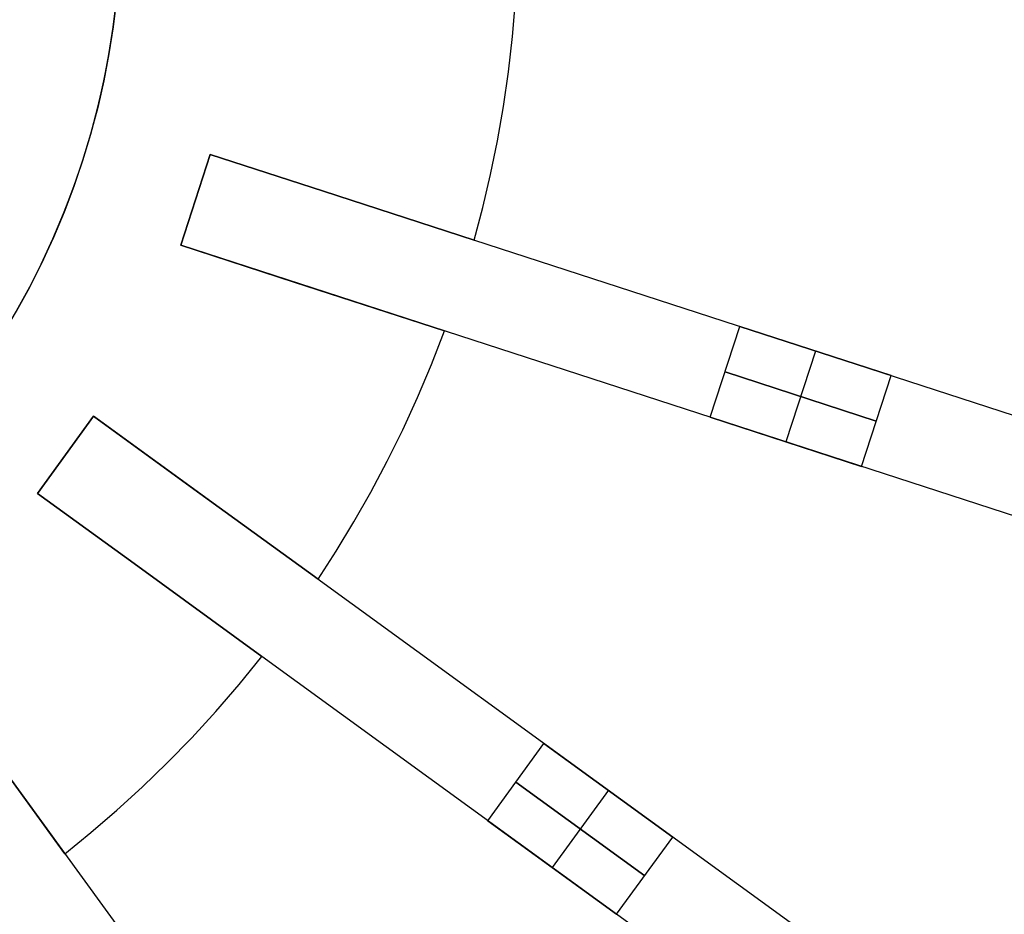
# Model space of a CAD drawing. Header units: millimetres. Extents: x 385 to 1075, y 1875 to 2565.
# Tile 9 of 21: x 817 to 941, y 2095 to 2207. Entities that reach past the tile are written whole.
import ezdxf

# ---------------------------------------------------------------- set-up
doc = ezdxf.new("R2010")
doc.units = ezdxf.units.MM

msp = doc.modelspace()

# ---------------------------------------------------------------- linework, layer by layer
at = {"extrusion": (5e-05, -7.91922e-06, 1)}
msp.add_lwpolyline([(634.91, 2250.9), (633.9, 2247.6), (633, 2244.26), (632.22, 2240.89), (631.56, 2237.5), (631.01, 2234.09), (630.58, 2230.66), (630.27, 2227.22), (630.08, 2223.77), (630.01, 2220.31), (630.06, 2216.86), (630.23, 2213.41), (630.52, 2209.96), (630.92, 2206.53), (631.45, 2203.11), (632.09, 2199.72), (632.85, 2196.35), (633.72, 2193.01), (634.71, 2189.69), (635.82, 2186.42), (637.03, 2183.19), (638.36, 2180), (639.8, 2176.85), (641.34, 2173.76), (642.99, 2170.73), (644.75, 2167.75), (646.6, 2164.83), (648.56, 2161.98), (650.61, 2159.21), (652.76, 2156.5), (655, 2153.87), (657.33, 2151.31), (659.75, 2148.84), (662.25, 2146.46), (664.83, 2144.16), (667.49, 2141.96), (670.22, 2139.84), (673.03, 2137.82), (675.9, 2135.9), (678.84, 2134.08), (681.84, 2132.37), (684.89, 2130.76), (688, 2129.25), (691.16, 2127.85), (694.37, 2126.57), (697.62, 2125.39), (700.91, 2124.33), (704.23, 2123.38), (707.59, 2122.55), (710.97, 2121.83), (714.37, 2121.23), (717.79, 2120.75), (721.23, 2120.38), (724.67, 2120.14), (728.13, 2120.02), (731.58, 2120.01), (735.04, 2120.12), (738.48, 2120.36), (741.92, 2120.71), (745.35, 2121.18), (748.75, 2121.77), (752.13, 2122.48), (755.49, 2123.3), (758.82, 2124.24), (762.11, 2125.29), (765.36, 2126.45), (768.57, 2127.73), (771.74, 2129.12), (774.85, 2130.61), (777.91, 2132.22), (780.92, 2133.92), (783.86, 2135.73), (786.74, 2137.64), (789.55, 2139.65), (792.29, 2141.76), (794.96, 2143.96), (797.55, 2146.25), (800.05, 2148.62), (802.48, 2151.09), (804.82, 2153.63), (807.06, 2156.26), (809.22, 2158.96), (811.28, 2161.73), (813.25, 2164.57), (815.11, 2167.48), (816.88, 2170.45), (818.54, 2173.48), (820.09, 2176.57), (821.54, 2179.71), (822.87, 2182.89), (824.1, 2186.12), (825.21, 2189.4), (826.21, 2192.7), (827.1, 2196.04), (827.87, 2199.41), (828.52, 2202.81), (829.06, 2206.22), (829.48, 2209.65), (829.77, 2213.09), (829.95, 2216.54), (830.01, 2220)], dxfattribs=at)
at = {"extrusion": (-5e-05, 7.91922e-06, 1)}
msp.add_lwpolyline([(829.99, 2220), (829.93, 2216.55), (829.75, 2213.1), (829.45, 2209.65), (829.03, 2206.22), (828.5, 2202.81), (827.85, 2199.42), (827.08, 2196.05), (826.19, 2192.71), (825.19, 2189.4), (824.08, 2186.13), (822.85, 2182.9), (821.51, 2179.71), (820.07, 2176.57), (818.51, 2173.49), (816.85, 2170.46), (815.09, 2167.48), (813.22, 2164.58), (811.26, 2161.73), (809.2, 2158.96), (807.04, 2156.26), (804.79, 2153.64), (802.45, 2151.09), (800.03, 2148.63), (797.52, 2146.25), (794.93, 2143.96), (792.27, 2141.76), (789.53, 2139.66), (786.72, 2137.65), (783.84, 2135.74), (780.89, 2133.93), (777.89, 2132.22), (774.83, 2130.62), (771.71, 2129.12), (768.55, 2127.73), (765.34, 2126.46), (762.08, 2125.29), (758.79, 2124.24), (755.47, 2123.3), (752.11, 2122.48), (748.73, 2121.77), (745.32, 2121.18), (741.9, 2120.71), (738.46, 2120.36), (735.01, 2120.13), (731.56, 2120.01), (728.1, 2120.02), (724.65, 2120.14), (721.2, 2120.39), (717.77, 2120.75), (714.34, 2121.23), (710.94, 2121.83), (707.56, 2122.55), (704.21, 2123.38), (700.88, 2124.33), (697.6, 2125.39), (694.35, 2126.57), (691.14, 2127.86), (687.98, 2129.25), (684.87, 2130.76), (681.81, 2132.37), (678.81, 2134.09), (675.88, 2135.91), (673, 2137.83), (670.2, 2139.85), (667.46, 2141.96), (664.81, 2144.17), (662.22, 2146.46), (659.72, 2148.85), (657.31, 2151.32), (654.98, 2153.87), (652.74, 2156.5), (650.59, 2159.21), (648.54, 2161.99), (646.58, 2164.84), (644.72, 2167.75), (642.97, 2170.73), (641.32, 2173.77), (639.78, 2176.86), (638.34, 2180), (637.01, 2183.19), (635.79, 2186.42), (634.69, 2189.7), (633.7, 2193.01), (632.83, 2196.35), (632.07, 2199.72), (631.42, 2203.12), (630.9, 2206.53), (630.49, 2209.97), (630.21, 2213.41), (630.04, 2216.86), (629.99, 2220.32), (630.06, 2223.77), (630.25, 2227.22), (630.56, 2230.66), (630.99, 2234.09), (631.53, 2237.5), (632.2, 2240.9), (632.98, 2244.26), (633.87, 2247.6), (634.88, 2250.9)], dxfattribs=at)
for points in [[(874.4, 2179.39), (875.49, 2183.48), (876.47, 2187.64), (877.34, 2191.88), (878.1, 2196.19), (878.73, 2200.55), (879.25, 2204.98), (879.63, 2209.47), (879.88, 2214)], [(874.4, 2179.39), (875.49, 2183.48), (876.47, 2187.64), (877.34, 2191.88), (878.1, 2196.19), (878.73, 2200.55), (879.25, 2204.98), (879.63, 2209.47), (879.88, 2214)], [(874.4, 2179.39), (875.49, 2183.48), (876.47, 2187.64), (877.34, 2191.88), (878.1, 2196.19), (878.73, 2200.55), (879.25, 2204.98), (879.63, 2209.47), (879.88, 2214)], [(874.4, 2179.39), (875.49, 2183.48), (876.47, 2187.64), (877.34, 2191.88), (878.1, 2196.19), (878.73, 2200.55), (879.25, 2204.98), (879.63, 2209.47), (879.88, 2214)], [(874.4, 2179.39), (875.49, 2183.48), (876.47, 2187.64), (877.34, 2191.88), (878.1, 2196.19), (878.73, 2200.55), (879.25, 2204.98), (879.63, 2209.47), (879.88, 2214)], [(874.4, 2179.39), (875.49, 2183.48), (876.47, 2187.64), (877.34, 2191.88), (878.1, 2196.19), (878.73, 2200.55), (879.25, 2204.98), (879.63, 2209.47), (879.88, 2214)], [(816.75, 2170.25), (818.42, 2173.29), (819.99, 2176.39), (821.45, 2179.54), (822.8, 2182.74), (824.04, 2185.98), (825.16, 2189.26), (826.17, 2192.58), (827.06, 2195.94), (827.84, 2199.32), (828.5, 2202.73), (829.04, 2206.16), (829.46, 2209.6)], [(841.23, 2190.17), (837.52, 2178.76)], [(837.52, 2178.76), (841.23, 2190.17)], [(837.52, 2178.76), (841.23, 2190.17)], [(837.52, 2178.76), (841.23, 2190.17)], [(841.23, 2190.17), (837.52, 2178.76)], [(855.49, 2185.53), (841.23, 2190.17)], [(841.23, 2190.17), (855.49, 2185.53)], [(855.49, 2185.53), (841.23, 2190.17)], [(841.23, 2190.17), (855.49, 2185.53)], [(1059.97, 2119.1), (841.23, 2190.17)], [(874.4, 2179.39), (855.49, 2185.53)], [(855.49, 2185.53), (874.4, 2179.39)], [(874.4, 2179.39), (855.49, 2185.53)], [(855.49, 2185.53), (874.4, 2179.39)], [(839.37, 2184.46), (837.52, 2178.76)], [(837.52, 2178.76), (851.78, 2174.12)], [(851.78, 2174.12), (837.52, 2178.76)], [(837.52, 2178.76), (851.78, 2174.12)], [(851.78, 2174.12), (837.52, 2178.76)], [(1056.26, 2107.68), (837.52, 2178.76)], [(851.78, 2174.12), (870.69, 2167.98)], [(870.69, 2167.98), (851.78, 2174.12)], [(851.78, 2174.12), (870.69, 2167.98)], [(870.69, 2167.98), (851.78, 2174.12)], [(854.78, 2136.76), (857.08, 2140.31), (859.3, 2143.97), (861.44, 2147.73), (863.49, 2151.59), (865.45, 2155.54), (867.3, 2159.6), (869.05, 2163.74), (870.69, 2167.98)], [(854.78, 2136.76), (857.08, 2140.31), (859.3, 2143.97), (861.44, 2147.73), (863.49, 2151.59), (865.45, 2155.54), (867.3, 2159.6), (869.05, 2163.74), (870.69, 2167.98)], [(854.78, 2136.76), (857.08, 2140.31), (859.3, 2143.97), (861.44, 2147.73), (863.49, 2151.59), (865.45, 2155.54), (867.3, 2159.6), (869.05, 2163.74), (870.69, 2167.98)], [(854.78, 2136.76), (857.08, 2140.31), (859.3, 2143.97), (861.44, 2147.73), (863.49, 2151.59), (865.45, 2155.54), (867.3, 2159.6), (869.05, 2163.74), (870.69, 2167.98)], [(854.78, 2136.76), (857.08, 2140.31), (859.3, 2143.97), (861.44, 2147.73), (863.49, 2151.59), (865.45, 2155.54), (867.3, 2159.6), (869.05, 2163.74), (870.69, 2167.98)], [(854.78, 2136.76), (857.08, 2140.31), (859.3, 2143.97), (861.44, 2147.73), (863.49, 2151.59), (865.45, 2155.54), (867.3, 2159.6), (869.05, 2163.74), (870.69, 2167.98)], [(904.09, 2157.13), (907.8, 2168.54)], [(904.09, 2157.13), (907.8, 2168.54)], [(926.82, 2162.36), (907.8, 2168.54)], [(907.8, 2168.54), (926.82, 2162.36)], [(917.31, 2165.45), (913.6, 2154.04)], [(917.31, 2165.45), (913.6, 2154.04)], [(924.97, 2156.65), (905.95, 2162.83)], [(905.95, 2162.83), (924.97, 2156.65)], [(923.11, 2150.95), (926.82, 2162.36)], [(923.11, 2150.95), (926.82, 2162.36)], [(826.56, 2157.26), (819.51, 2147.55)], [(819.51, 2147.55), (826.56, 2157.26)], [(819.51, 2147.55), (826.56, 2157.26)], [(819.51, 2147.55), (826.56, 2157.26)], [(826.56, 2157.26), (819.51, 2147.55)], [(826.56, 2157.26), (823.04, 2152.4)], [(838.7, 2148.44), (826.56, 2157.26)], [(826.56, 2157.26), (838.7, 2148.44)], [(838.7, 2148.44), (826.56, 2157.26)], [(826.56, 2157.26), (838.7, 2148.44)], [(1012.64, 2022.07), (826.56, 2157.26)], [(904.09, 2157.13), (923.11, 2150.95)], [(923.11, 2150.95), (904.09, 2157.13)], [(854.78, 2136.76), (838.7, 2148.44)], [(838.7, 2148.44), (854.78, 2136.76)], [(854.78, 2136.76), (838.7, 2148.44)], [(838.7, 2148.44), (854.78, 2136.76)], [(819.51, 2147.55), (831.65, 2138.73)], [(831.65, 2138.73), (819.51, 2147.55)], [(819.51, 2147.55), (831.65, 2138.73)], [(831.65, 2138.73), (819.51, 2147.55)], [(1005.58, 2012.36), (819.51, 2147.55)], [(831.65, 2138.73), (847.73, 2127.05)], [(847.73, 2127.05), (831.65, 2138.73)], [(831.65, 2138.73), (847.73, 2127.05)], [(847.73, 2127.05), (831.65, 2138.73)], [(937.64, 1944.42), (802.45, 2130.49)], [(822.95, 2102.27), (826.23, 2104.94), (829.48, 2107.73), (832.67, 2110.65), (835.82, 2113.68), (838.9, 2116.84), (841.92, 2120.13), (844.86, 2123.53), (847.73, 2127.05)], [(822.95, 2102.27), (826.23, 2104.94), (829.48, 2107.73), (832.67, 2110.65), (835.82, 2113.68), (838.9, 2116.84), (841.92, 2120.13), (844.86, 2123.53), (847.73, 2127.05)], [(822.95, 2102.27), (826.23, 2104.94), (829.48, 2107.73), (832.67, 2110.65), (835.82, 2113.68), (838.9, 2116.84), (841.92, 2120.13), (844.86, 2123.53), (847.73, 2127.05)], [(822.95, 2102.27), (826.23, 2104.94), (829.48, 2107.73), (832.67, 2110.65), (835.82, 2113.68), (838.9, 2116.84), (841.92, 2120.13), (844.86, 2123.53), (847.73, 2127.05)], [(822.95, 2102.27), (826.23, 2104.94), (829.48, 2107.73), (832.67, 2110.65), (835.82, 2113.68), (838.9, 2116.84), (841.92, 2120.13), (844.86, 2123.53), (847.73, 2127.05)], [(822.95, 2102.27), (826.23, 2104.94), (829.48, 2107.73), (832.67, 2110.65), (835.82, 2113.68), (838.9, 2116.84), (841.92, 2120.13), (844.86, 2123.53), (847.73, 2127.05)], [(822.95, 2102.27), (811.27, 2118.35)], [(811.27, 2118.35), (822.95, 2102.27)], [(822.95, 2102.27), (811.27, 2118.35)], [(811.27, 2118.35), (822.95, 2102.27)], [(876.14, 2106.41), (883.19, 2116.11)], [(876.14, 2106.41), (883.19, 2116.11)], [(899.38, 2104.36), (883.19, 2116.11)], [(883.19, 2116.11), (899.38, 2104.36)], [(895.85, 2099.5), (879.67, 2111.26)], [(879.67, 2111.26), (895.85, 2099.5)], [(891.29, 2110.24), (884.23, 2100.53)], [(891.29, 2110.24), (884.23, 2100.53)], [(876.14, 2106.41), (892.32, 2094.65)], [(892.32, 2094.65), (876.14, 2106.41)], [(892.32, 2094.65), (899.38, 2104.36)], [(892.32, 2094.65), (899.38, 2104.36)]]:
    msp.add_lwpolyline(points)
at = {"extrusion": (1, 0, 0)}
for points in [[(2190.17, -12), (2190.17, -232)], [(2184.46, -12), (2184.46, -232)], [(2178.76, -232), (2178.76, -12)], [(2179.39, -244), (2179.39, -232)], [(2179.39, -12), (2179.39, 0)], [(2167.98, -244), (2167.98, -232)], [(2167.98, -12), (2167.98, 0)], [(2157.26, -12), (2157.26, -232)], [(2152.4, -12), (2152.4, -232)], [(2147.55, -232), (2147.55, -12)], [(2136.76, -244), (2136.76, -232)], [(2136.76, -12), (2136.76, 0)], [(2127.05, -244), (2127.05, -232)], [(2127.05, -12), (2127.05, 0)], [(2102.27, -244), (2102.27, -232)], [(2102.27, -12), (2102.27, 0)]]:
    msp.add_lwpolyline(points, dxfattribs=at)
at = {"extrusion": (0.309017, 0.951057, -2.76353e-15)}
msp.add_lwpolyline([(-193.25, 70), (-190.86, 69.96), (-188.48, 69.84), (-186.1, 69.63), (-183.72, 69.35), (-181.36, 68.98), (-179.01, 68.54), (-176.68, 68.01), (-174.37, 67.4), (-172.08, 66.72), (-169.81, 65.96), (-167.57, 65.12), (-165.37, 64.2), (-163.19, 63.22), (-161.05, 62.15), (-158.95, 61.02), (-156.88, 59.81), (-154.86, 58.53), (-152.89, 57.19), (-150.96, 55.78), (-149.08, 54.3), (-147.25, 52.76), (-145.47, 51.16), (-143.76, 49.5), (-142.1, 47.78), (-140.49, 46), (-138.95, 44.18), (-137.48, 42.3), (-136.07, 40.37), (-134.72, 38.39), (-133.44, 36.37), (-132.24, 34.31), (-131.1, 32.2), (-130.04, 30.06), (-129.05, 27.89), (-128.13, 25.68), (-127.3, 23.44), (-126.53, 21.18), (-125.85, 18.89), (-125.24, 16.57), (-124.72, 14.24), (-124.27, 11.89), (-123.91, 9.53), (-123.62, 7.16), (-123.42, 4.78), (-123.29, 2.39), (-123.25, 0)], dxfattribs=at)
at = {"extrusion": (0.309017, 0.951057, 3.6217e-15)}
msp.add_lwpolyline([(-123.25, -244), (-123.29, -246.39), (-123.42, -248.78), (-123.62, -251.16), (-123.91, -253.53), (-124.27, -255.89), (-124.72, -258.24), (-125.24, -260.57), (-125.85, -262.89), (-126.53, -265.18), (-127.3, -267.44), (-128.13, -269.68), (-129.05, -271.89), (-130.04, -274.06), (-131.1, -276.2), (-132.24, -278.31), (-133.44, -280.37), (-134.72, -282.39), (-136.07, -284.37), (-137.48, -286.3), (-138.95, -288.18), (-140.49, -290), (-142.1, -291.78), (-143.76, -293.5), (-145.47, -295.16), (-147.25, -296.76), (-149.08, -298.3), (-150.96, -299.78), (-152.89, -301.19), (-154.86, -302.53), (-156.88, -303.81), (-158.95, -305.02), (-161.05, -306.15), (-163.19, -307.22), (-165.37, -308.2), (-167.57, -309.12), (-169.81, -309.96), (-172.08, -310.72), (-174.37, -311.4), (-176.68, -312.01), (-179.01, -312.54), (-181.36, -312.98), (-183.72, -313.35), (-186.1, -313.63), (-188.48, -313.84), (-190.86, -313.96), (-193.25, -314)], dxfattribs=at)
at = {"extrusion": (0.309017, 0.951057, 4.54628e-15)}
msp.add_lwpolyline([(-193.25, 70), (-190.86, 69.96), (-188.48, 69.84), (-186.1, 69.63), (-183.72, 69.35), (-181.36, 68.98), (-179.01, 68.54), (-176.68, 68.01), (-174.37, 67.4), (-172.08, 66.72), (-169.81, 65.96), (-167.57, 65.12), (-165.37, 64.2), (-163.19, 63.22), (-161.05, 62.15), (-158.95, 61.02), (-156.88, 59.81), (-154.86, 58.53), (-152.89, 57.19), (-150.96, 55.78), (-149.08, 54.3), (-147.25, 52.76), (-145.47, 51.16), (-143.76, 49.5), (-142.1, 47.78), (-140.49, 46), (-138.95, 44.18), (-137.48, 42.3), (-136.07, 40.37), (-134.72, 38.39), (-133.44, 36.37), (-132.24, 34.31), (-131.1, 32.2), (-130.04, 30.06), (-129.05, 27.89), (-128.13, 25.68), (-127.3, 23.44), (-126.53, 21.18), (-125.85, 18.89), (-125.24, 16.57), (-124.72, 14.24), (-124.27, 11.89), (-123.91, 9.53), (-123.62, 7.16), (-123.42, 4.78), (-123.29, 2.39), (-123.25, 0)], dxfattribs=at)
at = {"extrusion": (0.309017, 0.951057, -5.2462e-15)}
msp.add_lwpolyline([(-123.25, -244), (-123.29, -246.39), (-123.42, -248.78), (-123.62, -251.16), (-123.91, -253.53), (-124.27, -255.89), (-124.72, -258.24), (-125.24, -260.57), (-125.85, -262.89), (-126.53, -265.18), (-127.3, -267.44), (-128.13, -269.68), (-129.05, -271.89), (-130.04, -274.06), (-131.1, -276.2), (-132.24, -278.31), (-133.44, -280.37), (-134.72, -282.39), (-136.07, -284.37), (-137.48, -286.3), (-138.95, -288.18), (-140.49, -290), (-142.1, -291.78), (-143.76, -293.5), (-145.47, -295.16), (-147.25, -296.76), (-149.08, -298.3), (-150.96, -299.78), (-152.89, -301.19), (-154.86, -302.53), (-156.88, -303.81), (-158.95, -305.02), (-161.05, -306.15), (-163.19, -307.22), (-165.37, -308.2), (-167.57, -309.12), (-169.81, -309.96), (-172.08, -310.72), (-174.37, -311.4), (-176.68, -312.01), (-179.01, -312.54), (-181.36, -312.98), (-183.72, -313.35), (-186.1, -313.63), (-188.48, -313.84), (-190.86, -313.96), (-193.25, -314)], dxfattribs=at)
at = {"extrusion": (0.309017, 0.951057, 6.90468e-15)}
msp.add_lwpolyline([(-123.25, 0), (-123.29, 2.39), (-123.42, 4.78), (-123.62, 7.16), (-123.91, 9.53), (-124.27, 11.89), (-124.72, 14.24), (-125.24, 16.57), (-125.85, 18.89), (-126.53, 21.18), (-127.3, 23.44), (-128.13, 25.68), (-129.05, 27.89), (-130.04, 30.06), (-131.1, 32.2), (-132.24, 34.31), (-133.44, 36.37), (-134.72, 38.39), (-136.07, 40.37), (-137.48, 42.3), (-138.95, 44.18), (-140.49, 46), (-142.1, 47.78), (-143.76, 49.5), (-145.47, 51.16), (-147.25, 52.76), (-149.08, 54.3), (-150.96, 55.78), (-152.89, 57.19), (-154.86, 58.53), (-156.88, 59.81), (-158.95, 61.02), (-161.05, 62.15), (-163.19, 63.22), (-165.37, 64.2), (-167.57, 65.12), (-169.81, 65.96), (-172.08, 66.72), (-174.37, 67.4), (-176.68, 68.01), (-179.01, 68.54), (-181.36, 68.98), (-183.72, 69.35), (-186.1, 69.63), (-188.48, 69.84), (-190.86, 69.96), (-193.25, 70)], dxfattribs=at)
at = {"extrusion": (0.309017, 0.951057, -6.92534e-15)}
msp.add_lwpolyline([(-123.25, -244), (-123.29, -246.39), (-123.42, -248.78), (-123.62, -251.16), (-123.91, -253.53), (-124.27, -255.89), (-124.72, -258.24), (-125.24, -260.57), (-125.85, -262.89), (-126.53, -265.18), (-127.3, -267.44), (-128.13, -269.68), (-129.05, -271.89), (-130.04, -274.06), (-131.1, -276.2), (-132.24, -278.31), (-133.44, -280.37), (-134.72, -282.39), (-136.07, -284.37), (-137.48, -286.3), (-138.95, -288.18), (-140.49, -290), (-142.1, -291.78), (-143.76, -293.5), (-145.47, -295.16), (-147.25, -296.76), (-149.08, -298.3), (-150.96, -299.78), (-152.89, -301.19), (-154.86, -302.53), (-156.88, -303.81), (-158.95, -305.02), (-161.05, -306.15), (-163.19, -307.22), (-165.37, -308.2), (-167.57, -309.12), (-169.81, -309.96), (-172.08, -310.72), (-174.37, -311.4), (-176.68, -312.01), (-179.01, -312.54), (-181.36, -312.98), (-183.72, -313.35), (-186.1, -313.63), (-188.48, -313.84), (-190.86, -313.96), (-193.25, -314)], dxfattribs=at)
at = {"extrusion": (0.309017, 0.951057, 3.64257e-15)}
msp.add_lwpolyline([(-353.25, -70), (-353.17, -65.22), (-352.93, -60.45), (-352.52, -55.68), (-351.95, -50.94), (-351.22, -46.21), (-350.33, -41.52), (-349.27, -36.85), (-348.06, -32.23), (-346.69, -27.65), (-345.17, -23.12), (-343.49, -18.64), (-341.66, -14.22), (-339.68, -9.87), (-337.56, -5.59), (-335.29, -1.38), (-332.87, 2.74), (-330.32, 6.78), (-327.63, 10.74), (-324.81, 14.59), (-321.85, 18.35), (-318.77, 22.01), (-315.57, 25.56), (-312.25, 28.99), (-308.81, 32.32), (-305.26, 35.52), (-301.61, 38.6), (-297.85, 41.55), (-293.99, 44.38), (-290.04, 47.07), (-286, 49.62), (-281.87, 52.03), (-277.66, 54.3), (-273.38, 56.43), (-269.03, 58.41), (-264.61, 60.24), (-260.14, 61.92), (-255.61, 63.44), (-251.03, 64.81), (-246.4, 66.02), (-241.74, 67.07), (-237.04, 67.96), (-232.32, 68.7), (-227.57, 69.27), (-222.81, 69.67), (-218.03, 69.92), (-213.25, 70)], dxfattribs=at)
at = {"extrusion": (0.309017, 0.951057, -9.25689e-15)}
msp.add_lwpolyline([(-213.25, -314), (-218.03, -313.92), (-222.81, -313.67), (-227.57, -313.27), (-232.32, -312.7), (-237.04, -311.96), (-241.74, -311.07), (-246.4, -310.02), (-251.03, -308.81), (-255.61, -307.44), (-260.14, -305.92), (-264.61, -304.24), (-269.03, -302.41), (-273.38, -300.43), (-277.66, -298.3), (-281.87, -296.03), (-286, -293.62), (-290.04, -291.07), (-293.99, -288.38), (-297.85, -285.55), (-301.61, -282.6), (-305.26, -279.52), (-308.81, -276.32), (-312.25, -272.99), (-315.57, -269.56), (-318.77, -266.01), (-321.85, -262.35), (-324.81, -258.59), (-327.63, -254.74), (-330.32, -250.78), (-332.87, -246.74), (-335.29, -242.62), (-337.56, -238.41), (-339.68, -234.13), (-341.66, -229.78), (-343.49, -225.36), (-345.17, -220.88), (-346.69, -216.35), (-348.06, -211.77), (-349.27, -207.15), (-350.33, -202.48), (-351.22, -197.79), (-351.95, -193.06), (-352.52, -188.32), (-352.93, -183.55), (-353.17, -178.78), (-353.25, -174)], dxfattribs=at)
at = {"extrusion": (0.587785, 0.809017, -8.80952e-15)}
msp.add_lwpolyline([(529.3, 70), (531.69, 69.96), (534.08, 69.84), (536.46, 69.63), (538.83, 69.35), (541.19, 68.98), (543.54, 68.54), (545.87, 68.01), (548.19, 67.4), (550.48, 66.72), (552.74, 65.96), (554.98, 65.12), (557.19, 64.2), (559.36, 63.22), (561.51, 62.15), (563.61, 61.02), (565.67, 59.81), (567.69, 58.53), (569.67, 57.19), (571.6, 55.78), (573.48, 54.3), (575.31, 52.76), (577.08, 51.16), (578.8, 49.5), (580.46, 47.78), (582.06, 46), (583.6, 44.18), (585.08, 42.3), (586.49, 40.37), (587.83, 38.39), (589.11, 36.37), (590.32, 34.31), (591.45, 32.2), (592.52, 30.06), (593.51, 27.89), (594.42, 25.68), (595.26, 23.44), (596.02, 21.18), (596.71, 18.89), (597.31, 16.57), (597.84, 14.24), (598.28, 11.89), (598.65, 9.53), (598.93, 7.16), (599.14, 4.78), (599.26, 2.39), (599.3, 0)], dxfattribs=at)
at = {"extrusion": (0.587785, 0.809017, 1.21169e-14)}
msp.add_lwpolyline([(599.3, -244), (599.26, -246.39), (599.14, -248.78), (598.93, -251.16), (598.65, -253.53), (598.28, -255.89), (597.84, -258.24), (597.31, -260.57), (596.71, -262.89), (596.02, -265.18), (595.26, -267.44), (594.42, -269.68), (593.51, -271.89), (592.52, -274.06), (591.45, -276.2), (590.32, -278.31), (589.11, -280.37), (587.83, -282.39), (586.49, -284.37), (585.08, -286.3), (583.6, -288.18), (582.06, -290), (580.46, -291.78), (578.8, -293.5), (577.08, -295.16), (575.31, -296.76), (573.48, -298.3), (571.6, -299.78), (569.67, -301.19), (567.69, -302.53), (565.67, -303.81), (563.61, -305.02), (561.51, -306.15), (559.36, -307.22), (557.19, -308.2), (554.98, -309.12), (552.74, -309.96), (550.48, -310.72), (548.19, -311.4), (545.87, -312.01), (543.54, -312.54), (541.19, -312.98), (538.83, -313.35), (536.46, -313.63), (534.08, -313.84), (531.69, -313.96), (529.3, -314)], dxfattribs=at)
at = {"extrusion": (0.309017, 0.951057, 3.39188e-15)}
msp.add_lwpolyline([(-353.25, -70), (-353.17, -65.22), (-352.93, -60.45), (-352.52, -55.68), (-351.95, -50.94), (-351.22, -46.21), (-350.33, -41.52), (-349.27, -36.85), (-348.06, -32.23), (-346.69, -27.65), (-345.17, -23.12), (-343.49, -18.64), (-341.66, -14.22), (-339.68, -9.87), (-337.56, -5.59), (-335.29, -1.38), (-332.87, 2.74), (-330.32, 6.78), (-327.63, 10.74), (-324.81, 14.59), (-321.85, 18.35), (-318.77, 22.01), (-315.57, 25.56), (-312.25, 28.99), (-308.81, 32.32), (-305.26, 35.52), (-301.61, 38.6), (-297.85, 41.55), (-293.99, 44.38), (-290.04, 47.07), (-286, 49.62), (-281.87, 52.03), (-277.66, 54.3), (-273.38, 56.43), (-269.03, 58.41), (-264.61, 60.24), (-260.14, 61.92), (-255.61, 63.44), (-251.03, 64.81), (-246.4, 66.02), (-241.74, 67.07), (-237.04, 67.96), (-232.32, 68.7), (-227.57, 69.27), (-222.81, 69.67), (-218.03, 69.92), (-213.25, 70)], dxfattribs=at)
at = {"extrusion": (0.309017, 0.951057, 3.22686e-15)}
msp.add_lwpolyline([(-213.25, -314), (-218.03, -313.92), (-222.81, -313.67), (-227.57, -313.27), (-232.32, -312.7), (-237.04, -311.96), (-241.74, -311.07), (-246.4, -310.02), (-251.03, -308.81), (-255.61, -307.44), (-260.14, -305.92), (-264.61, -304.24), (-269.03, -302.41), (-273.38, -300.43), (-277.66, -298.3), (-281.87, -296.03), (-286, -293.62), (-290.04, -291.07), (-293.99, -288.38), (-297.85, -285.55), (-301.61, -282.6), (-305.26, -279.52), (-308.81, -276.32), (-312.25, -272.99), (-315.57, -269.56), (-318.77, -266.01), (-321.85, -262.35), (-324.81, -258.59), (-327.63, -254.74), (-330.32, -250.78), (-332.87, -246.74), (-335.29, -242.62), (-337.56, -238.41), (-339.68, -234.13), (-341.66, -229.78), (-343.49, -225.36), (-345.17, -220.88), (-346.69, -216.35), (-348.06, -211.77), (-349.27, -207.15), (-350.33, -202.48), (-351.22, -197.79), (-351.95, -193.06), (-352.52, -188.32), (-352.93, -183.55), (-353.17, -178.78), (-353.25, -174)], dxfattribs=at)
at = {"extrusion": (0.587785, 0.809017, 3.52616e-15)}
msp.add_lwpolyline([(529.3, 70), (531.69, 69.96), (534.08, 69.84), (536.46, 69.63), (538.83, 69.35), (541.19, 68.98), (543.54, 68.54), (545.87, 68.01), (548.19, 67.4), (550.48, 66.72), (552.74, 65.96), (554.98, 65.12), (557.19, 64.2), (559.36, 63.22), (561.51, 62.15), (563.61, 61.02), (565.67, 59.81), (567.69, 58.53), (569.67, 57.19), (571.6, 55.78), (573.48, 54.3), (575.31, 52.76), (577.08, 51.16), (578.8, 49.5), (580.46, 47.78), (582.06, 46), (583.6, 44.18), (585.08, 42.3), (586.49, 40.37), (587.83, 38.39), (589.11, 36.37), (590.32, 34.31), (591.45, 32.2), (592.52, 30.06), (593.51, 27.89), (594.42, 25.68), (595.26, 23.44), (596.02, 21.18), (596.71, 18.89), (597.31, 16.57), (597.84, 14.24), (598.28, 11.89), (598.65, 9.53), (598.93, 7.16), (599.14, 4.78), (599.26, 2.39), (599.3, 0)], dxfattribs=at)
at = {"extrusion": (0.587785, 0.809017, -5.30415e-16)}
msp.add_lwpolyline([(599.3, -244), (599.26, -246.39), (599.14, -248.78), (598.93, -251.16), (598.65, -253.53), (598.28, -255.89), (597.84, -258.24), (597.31, -260.57), (596.71, -262.89), (596.02, -265.18), (595.26, -267.44), (594.42, -269.68), (593.51, -271.89), (592.52, -274.06), (591.45, -276.2), (590.32, -278.31), (589.11, -280.37), (587.83, -282.39), (586.49, -284.37), (585.08, -286.3), (583.6, -288.18), (582.06, -290), (580.46, -291.78), (578.8, -293.5), (577.08, -295.16), (575.31, -296.76), (573.48, -298.3), (571.6, -299.78), (569.67, -301.19), (567.69, -302.53), (565.67, -303.81), (563.61, -305.02), (561.51, -306.15), (559.36, -307.22), (557.19, -308.2), (554.98, -309.12), (552.74, -309.96), (550.48, -310.72), (548.19, -311.4), (545.87, -312.01), (543.54, -312.54), (541.19, -312.98), (538.83, -313.35), (536.46, -313.63), (534.08, -313.84), (531.69, -313.96), (529.3, -314)], dxfattribs=at)
at = {"extrusion": (0.309017, 0.951057, 3.00207e-15)}
msp.add_lwpolyline([(-213.25, 70), (-218.03, 69.92), (-222.81, 69.67), (-227.57, 69.27), (-232.32, 68.7), (-237.04, 67.96), (-241.74, 67.07), (-246.4, 66.02), (-251.03, 64.81), (-255.61, 63.44), (-260.14, 61.92), (-264.61, 60.24), (-269.03, 58.41), (-273.38, 56.43), (-277.66, 54.3), (-281.87, 52.03), (-286, 49.62), (-290.04, 47.07), (-293.99, 44.38), (-297.85, 41.55), (-301.61, 38.6), (-305.26, 35.52), (-308.81, 32.32), (-312.25, 28.99), (-315.57, 25.56), (-318.77, 22.01), (-321.85, 18.35), (-324.81, 14.59), (-327.63, 10.74), (-330.32, 6.78), (-332.87, 2.74), (-335.29, -1.38), (-337.56, -5.59), (-339.68, -9.87), (-341.66, -14.22), (-343.49, -18.64), (-345.17, -23.12), (-346.69, -27.65), (-348.06, -32.23), (-349.27, -36.85), (-350.33, -41.52), (-351.22, -46.21), (-351.95, -50.94), (-352.52, -55.68), (-352.93, -60.45), (-353.17, -65.22), (-353.25, -70)], dxfattribs=at)
at = {"extrusion": (0.309017, 0.951057, -9.57788e-15)}
msp.add_lwpolyline([(-353.25, -174), (-353.17, -178.78), (-352.93, -183.55), (-352.52, -188.32), (-351.95, -193.06), (-351.22, -197.79), (-350.33, -202.48), (-349.27, -207.15), (-348.06, -211.77), (-346.69, -216.35), (-345.17, -220.88), (-343.49, -225.36), (-341.66, -229.78), (-339.68, -234.13), (-337.56, -238.41), (-335.29, -242.62), (-332.87, -246.74), (-330.32, -250.78), (-327.63, -254.74), (-324.81, -258.59), (-321.85, -262.35), (-318.77, -266.01), (-315.57, -269.56), (-312.25, -272.99), (-308.81, -276.32), (-305.26, -279.52), (-301.61, -282.6), (-297.85, -285.55), (-293.99, -288.38), (-290.04, -291.07), (-286, -293.62), (-281.87, -296.03), (-277.66, -298.3), (-273.38, -300.43), (-269.03, -302.41), (-264.61, -304.24), (-260.14, -305.92), (-255.61, -307.44), (-251.03, -308.81), (-246.4, -310.02), (-241.74, -311.07), (-237.04, -311.96), (-232.32, -312.7), (-227.57, -313.27), (-222.81, -313.67), (-218.03, -313.92), (-213.25, -314)], dxfattribs=at)
at = {"extrusion": (0.587785, 0.809017, -1.04622e-14)}
msp.add_lwpolyline([(599.3, 0), (599.26, 2.39), (599.14, 4.78), (598.93, 7.16), (598.65, 9.53), (598.28, 11.89), (597.84, 14.24), (597.31, 16.57), (596.71, 18.89), (596.02, 21.18), (595.26, 23.44), (594.42, 25.68), (593.51, 27.89), (592.52, 30.06), (591.45, 32.2), (590.32, 34.31), (589.11, 36.37), (587.83, 38.39), (586.49, 40.37), (585.08, 42.3), (583.6, 44.18), (582.06, 46), (580.46, 47.78), (578.8, 49.5), (577.08, 51.16), (575.31, 52.76), (573.48, 54.3), (571.6, 55.78), (569.67, 57.19), (567.69, 58.53), (565.67, 59.81), (563.61, 61.02), (561.51, 62.15), (559.36, 63.22), (557.19, 64.2), (554.98, 65.12), (552.74, 65.96), (550.48, 66.72), (548.19, 67.4), (545.87, 68.01), (543.54, 68.54), (541.19, 68.98), (538.83, 69.35), (536.46, 69.63), (534.08, 69.84), (531.69, 69.96), (529.3, 70)], dxfattribs=at)
at = {"extrusion": (0.587785, 0.809017, 9.79126e-15)}
msp.add_lwpolyline([(599.3, -244), (599.26, -246.39), (599.14, -248.78), (598.93, -251.16), (598.65, -253.53), (598.28, -255.89), (597.84, -258.24), (597.31, -260.57), (596.71, -262.89), (596.02, -265.18), (595.26, -267.44), (594.42, -269.68), (593.51, -271.89), (592.52, -274.06), (591.45, -276.2), (590.32, -278.31), (589.11, -280.37), (587.83, -282.39), (586.49, -284.37), (585.08, -286.3), (583.6, -288.18), (582.06, -290), (580.46, -291.78), (578.8, -293.5), (577.08, -295.16), (575.31, -296.76), (573.48, -298.3), (571.6, -299.78), (569.67, -301.19), (567.69, -302.53), (565.67, -303.81), (563.61, -305.02), (561.51, -306.15), (559.36, -307.22), (557.19, -308.2), (554.98, -309.12), (552.74, -309.96), (550.48, -310.72), (548.19, -311.4), (545.87, -312.01), (543.54, -312.54), (541.19, -312.98), (538.83, -313.35), (536.46, -313.63), (534.08, -313.84), (531.69, -313.96), (529.3, -314)], dxfattribs=at)
at = {"extrusion": (0.809017, 0.587785, 5.78141e-15)}
msp.add_lwpolyline([(1181.93, 70), (1184.32, 69.96), (1186.71, 69.84), (1189.09, 69.63), (1191.47, 69.35), (1193.83, 68.98), (1196.18, 68.54), (1198.51, 68.01), (1200.82, 67.4), (1203.11, 66.72), (1205.38, 65.96), (1207.61, 65.12), (1209.82, 64.2), (1212, 63.22), (1214.14, 62.15), (1216.24, 61.02), (1218.31, 59.81), (1220.33, 58.53), (1222.3, 57.19), (1224.23, 55.78), (1226.11, 54.3), (1227.94, 52.76), (1229.71, 51.16), (1231.43, 49.5), (1233.09, 47.78), (1234.69, 46), (1236.23, 44.18), (1237.71, 42.3), (1239.12, 40.37), (1240.47, 38.39), (1241.74, 36.37), (1242.95, 34.31), (1244.09, 32.2), (1245.15, 30.06), (1246.14, 27.89), (1247.05, 25.68), (1247.89, 23.44), (1248.65, 21.18), (1249.34, 18.89), (1249.94, 16.57), (1250.47, 14.24), (1250.92, 11.89), (1251.28, 9.53), (1251.57, 7.16), (1251.77, 4.78), (1251.89, 2.39), (1251.93, 0)], dxfattribs=at)
at = {"extrusion": (0.809017, 0.587785, -5.41509e-15)}
msp.add_lwpolyline([(1251.93, -244), (1251.89, -246.39), (1251.77, -248.78), (1251.57, -251.16), (1251.28, -253.53), (1250.92, -255.89), (1250.47, -258.24), (1249.94, -260.57), (1249.34, -262.89), (1248.65, -265.18), (1247.89, -267.44), (1247.05, -269.68), (1246.14, -271.89), (1245.15, -274.06), (1244.09, -276.2), (1242.95, -278.31), (1241.74, -280.37), (1240.47, -282.39), (1239.12, -284.37), (1237.71, -286.3), (1236.23, -288.18), (1234.69, -290), (1233.09, -291.78), (1231.43, -293.5), (1229.71, -295.16), (1227.94, -296.76), (1226.11, -298.3), (1224.23, -299.78), (1222.3, -301.19), (1220.33, -302.53), (1218.31, -303.81), (1216.24, -305.02), (1214.14, -306.15), (1212, -307.22), (1209.82, -308.2), (1207.61, -309.12), (1205.38, -309.96), (1203.11, -310.72), (1200.82, -311.4), (1198.51, -312.01), (1196.18, -312.54), (1193.83, -312.98), (1191.47, -313.35), (1189.09, -313.63), (1186.71, -313.84), (1184.32, -313.96), (1181.93, -314)], dxfattribs=at)
at = {"extrusion": (0.809017, 0.587785, -2.30732e-15)}
msp.add_lwpolyline([(1181.93, 70), (1184.32, 69.96), (1186.71, 69.84), (1189.09, 69.63), (1191.47, 69.35), (1193.83, 68.98), (1196.18, 68.54), (1198.51, 68.01), (1200.82, 67.4), (1203.11, 66.72), (1205.38, 65.96), (1207.61, 65.12), (1209.82, 64.2), (1212, 63.22), (1214.14, 62.15), (1216.24, 61.02), (1218.31, 59.81), (1220.33, 58.53), (1222.3, 57.19), (1224.23, 55.78), (1226.11, 54.3), (1227.94, 52.76), (1229.71, 51.16), (1231.43, 49.5), (1233.09, 47.78), (1234.69, 46), (1236.23, 44.18), (1237.71, 42.3), (1239.12, 40.37), (1240.47, 38.39), (1241.74, 36.37), (1242.95, 34.31), (1244.09, 32.2), (1245.15, 30.06), (1246.14, 27.89), (1247.05, 25.68), (1247.89, 23.44), (1248.65, 21.18), (1249.34, 18.89), (1249.94, 16.57), (1250.47, 14.24), (1250.92, 11.89), (1251.28, 9.53), (1251.57, 7.16), (1251.77, 4.78), (1251.89, 2.39), (1251.93, 0)], dxfattribs=at)
at = {"extrusion": (0.809017, 0.587785, 6.24613e-17)}
msp.add_lwpolyline([(1251.93, -244), (1251.89, -246.39), (1251.77, -248.78), (1251.57, -251.16), (1251.28, -253.53), (1250.92, -255.89), (1250.47, -258.24), (1249.94, -260.57), (1249.34, -262.89), (1248.65, -265.18), (1247.89, -267.44), (1247.05, -269.68), (1246.14, -271.89), (1245.15, -274.06), (1244.09, -276.2), (1242.95, -278.31), (1241.74, -280.37), (1240.47, -282.39), (1239.12, -284.37), (1237.71, -286.3), (1236.23, -288.18), (1234.69, -290), (1233.09, -291.78), (1231.43, -293.5), (1229.71, -295.16), (1227.94, -296.76), (1226.11, -298.3), (1224.23, -299.78), (1222.3, -301.19), (1220.33, -302.53), (1218.31, -303.81), (1216.24, -305.02), (1214.14, -306.15), (1212, -307.22), (1209.82, -308.2), (1207.61, -309.12), (1205.38, -309.96), (1203.11, -310.72), (1200.82, -311.4), (1198.51, -312.01), (1196.18, -312.54), (1193.83, -312.98), (1191.47, -313.35), (1189.09, -313.63), (1186.71, -313.84), (1184.32, -313.96), (1181.93, -314)], dxfattribs=at)
at = {"extrusion": (0.809017, 0.587785, 1.98953e-15)}
msp.add_lwpolyline([(1251.93, 0), (1251.89, 2.39), (1251.77, 4.78), (1251.57, 7.16), (1251.28, 9.53), (1250.92, 11.89), (1250.47, 14.24), (1249.94, 16.57), (1249.34, 18.89), (1248.65, 21.18), (1247.89, 23.44), (1247.05, 25.68), (1246.14, 27.89), (1245.15, 30.06), (1244.09, 32.2), (1242.95, 34.31), (1241.74, 36.37), (1240.47, 38.39), (1239.12, 40.37), (1237.71, 42.3), (1236.23, 44.18), (1234.69, 46), (1233.09, 47.78), (1231.43, 49.5), (1229.71, 51.16), (1227.94, 52.76), (1226.11, 54.3), (1224.23, 55.78), (1222.3, 57.19), (1220.33, 58.53), (1218.31, 59.81), (1216.24, 61.02), (1214.14, 62.15), (1212, 63.22), (1209.82, 64.2), (1207.61, 65.12), (1205.38, 65.96), (1203.11, 66.72), (1200.82, 67.4), (1198.51, 68.01), (1196.18, 68.54), (1193.83, 68.98), (1191.47, 69.35), (1189.09, 69.63), (1186.71, 69.84), (1184.32, 69.96), (1181.93, 70)], dxfattribs=at)
at = {"extrusion": (0.809017, 0.587785, -1.52714e-15)}
msp.add_lwpolyline([(1251.93, -244), (1251.89, -246.39), (1251.77, -248.78), (1251.57, -251.16), (1251.28, -253.53), (1250.92, -255.89), (1250.47, -258.24), (1249.94, -260.57), (1249.34, -262.89), (1248.65, -265.18), (1247.89, -267.44), (1247.05, -269.68), (1246.14, -271.89), (1245.15, -274.06), (1244.09, -276.2), (1242.95, -278.31), (1241.74, -280.37), (1240.47, -282.39), (1239.12, -284.37), (1237.71, -286.3), (1236.23, -288.18), (1234.69, -290), (1233.09, -291.78), (1231.43, -293.5), (1229.71, -295.16), (1227.94, -296.76), (1226.11, -298.3), (1224.23, -299.78), (1222.3, -301.19), (1220.33, -302.53), (1218.31, -303.81), (1216.24, -305.02), (1214.14, -306.15), (1212, -307.22), (1209.82, -308.2), (1207.61, -309.12), (1205.38, -309.96), (1203.11, -310.72), (1200.82, -311.4), (1198.51, -312.01), (1196.18, -312.54), (1193.83, -312.98), (1191.47, -313.35), (1189.09, -313.63), (1186.71, -313.84), (1184.32, -313.96), (1181.93, -314)], dxfattribs=at)
at = {"extrusion": (0.587785, 0.809017, 3.72603e-15)}
msp.add_lwpolyline([(369.3, -70), (369.38, -65.22), (369.63, -60.45), (370.03, -55.68), (370.6, -50.94), (371.34, -46.21), (372.23, -41.52), (373.28, -36.85), (374.49, -32.23), (375.86, -27.65), (377.38, -23.12), (379.06, -18.64), (380.89, -14.22), (382.87, -9.87), (385, -5.59), (387.27, -1.38), (389.68, 2.74), (392.24, 6.78), (394.93, 10.74), (397.75, 14.59), (400.7, 18.35), (403.78, 22.01), (406.98, 25.56), (410.31, 28.99), (413.74, 32.32), (417.29, 35.52), (420.95, 38.6), (424.71, 41.55), (428.57, 44.38), (432.52, 47.07), (436.56, 49.62), (440.69, 52.03), (444.89, 54.3), (449.17, 56.43), (453.52, 58.41), (457.94, 60.24), (462.42, 61.92), (466.95, 63.44), (471.53, 64.81), (476.15, 66.02), (480.82, 67.07), (485.51, 67.96), (490.24, 68.7), (494.98, 69.27), (499.75, 69.67), (504.52, 69.92), (509.3, 70)], dxfattribs=at)
at = {"extrusion": (0.587785, 0.809017, 5.942e-15)}
msp.add_lwpolyline([(509.3, -314), (504.52, -313.92), (499.75, -313.67), (494.98, -313.27), (490.24, -312.7), (485.51, -311.96), (480.82, -311.07), (476.15, -310.02), (471.53, -308.81), (466.95, -307.44), (462.42, -305.92), (457.94, -304.24), (453.52, -302.41), (449.17, -300.43), (444.89, -298.3), (440.69, -296.03), (436.56, -293.62), (432.52, -291.07), (428.57, -288.38), (424.71, -285.55), (420.95, -282.6), (417.29, -279.52), (413.74, -276.32), (410.31, -272.99), (406.98, -269.56), (403.78, -266.01), (400.7, -262.35), (397.75, -258.59), (394.93, -254.74), (392.24, -250.78), (389.68, -246.74), (387.27, -242.62), (385, -238.41), (382.87, -234.13), (380.89, -229.78), (379.06, -225.36), (377.38, -220.88), (375.86, -216.35), (374.49, -211.77), (373.28, -207.15), (372.23, -202.48), (371.34, -197.79), (370.6, -193.06), (370.03, -188.32), (369.63, -183.55), (369.38, -178.78), (369.3, -174)], dxfattribs=at)
at = {"extrusion": (0.587785, 0.809017, -8.39941e-16)}
msp.add_lwpolyline([(369.3, -70), (369.38, -65.22), (369.63, -60.45), (370.03, -55.68), (370.6, -50.94), (371.34, -46.21), (372.23, -41.52), (373.28, -36.85), (374.49, -32.23), (375.86, -27.65), (377.38, -23.12), (379.06, -18.64), (380.89, -14.22), (382.87, -9.87), (385, -5.59), (387.27, -1.38), (389.68, 2.74), (392.24, 6.78), (394.93, 10.74), (397.75, 14.59), (400.7, 18.35), (403.78, 22.01), (406.98, 25.56), (410.31, 28.99), (413.74, 32.32), (417.29, 35.52), (420.95, 38.6), (424.71, 41.55), (428.57, 44.38), (432.52, 47.07), (436.56, 49.62), (440.69, 52.03), (444.89, 54.3), (449.17, 56.43), (453.52, 58.41), (457.94, 60.24), (462.42, 61.92), (466.95, 63.44), (471.53, 64.81), (476.15, 66.02), (480.82, 67.07), (485.51, 67.96), (490.24, 68.7), (494.98, 69.27), (499.75, 69.67), (504.52, 69.92), (509.3, 70)], dxfattribs=at)
at = {"extrusion": (0.587785, 0.809017, 7.09002e-16)}
msp.add_lwpolyline([(509.3, -314), (504.52, -313.92), (499.75, -313.67), (494.98, -313.27), (490.24, -312.7), (485.51, -311.96), (480.82, -311.07), (476.15, -310.02), (471.53, -308.81), (466.95, -307.44), (462.42, -305.92), (457.94, -304.24), (453.52, -302.41), (449.17, -300.43), (444.89, -298.3), (440.69, -296.03), (436.56, -293.62), (432.52, -291.07), (428.57, -288.38), (424.71, -285.55), (420.95, -282.6), (417.29, -279.52), (413.74, -276.32), (410.31, -272.99), (406.98, -269.56), (403.78, -266.01), (400.7, -262.35), (397.75, -258.59), (394.93, -254.74), (392.24, -250.78), (389.68, -246.74), (387.27, -242.62), (385, -238.41), (382.87, -234.13), (380.89, -229.78), (379.06, -225.36), (377.38, -220.88), (375.86, -216.35), (374.49, -211.77), (373.28, -207.15), (372.23, -202.48), (371.34, -197.79), (370.6, -193.06), (370.03, -188.32), (369.63, -183.55), (369.38, -178.78), (369.3, -174)], dxfattribs=at)
at = {"extrusion": (0.587785, 0.809017, -7.23856e-16)}
msp.add_lwpolyline([(509.3, 70), (504.52, 69.92), (499.75, 69.67), (494.98, 69.27), (490.24, 68.7), (485.51, 67.96), (480.82, 67.07), (476.15, 66.02), (471.53, 64.81), (466.95, 63.44), (462.42, 61.92), (457.94, 60.24), (453.52, 58.41), (449.17, 56.43), (444.89, 54.3), (440.69, 52.03), (436.56, 49.62), (432.52, 47.07), (428.57, 44.38), (424.71, 41.55), (420.95, 38.6), (417.29, 35.52), (413.74, 32.32), (410.31, 28.99), (406.98, 25.56), (403.78, 22.01), (400.7, 18.35), (397.75, 14.59), (394.93, 10.74), (392.24, 6.78), (389.68, 2.74), (387.27, -1.38), (385, -5.59), (382.87, -9.87), (380.89, -14.22), (379.06, -18.64), (377.38, -23.12), (375.86, -27.65), (374.49, -32.23), (373.28, -36.85), (372.23, -41.52), (371.34, -46.21), (370.6, -50.94), (370.03, -55.68), (369.63, -60.45), (369.38, -65.22), (369.3, -70)], dxfattribs=at)

doc.saveas('drawing.dxf')
